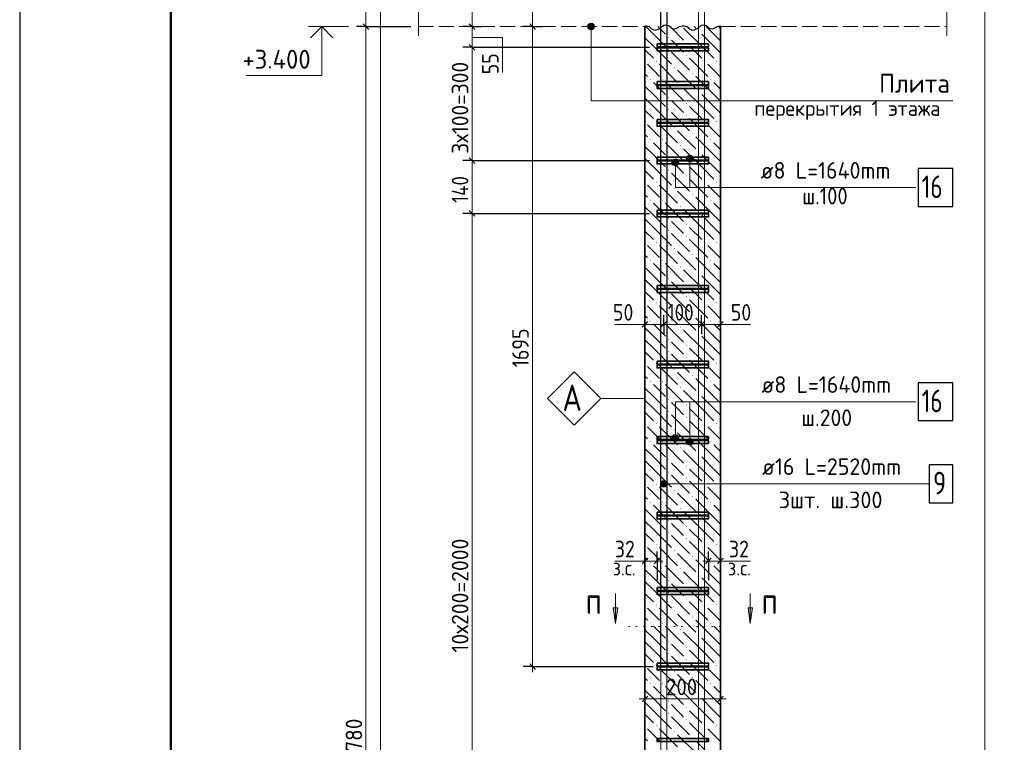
# Model space of a CAD drawing. Header units: millimetres. Extents: x 0 to 59400, y 0 to 42000.
# Tile 7 of 29: x 0 to 13039, y 26717 to 36287. Entities that reach past the tile are written whole.
import ezdxf

# ---------------------------------------------------------------- set-up
doc = ezdxf.new("R2010")
doc.units = ezdxf.units.MM
doc.linetypes.add('______2', pattern=[270, 200, -70])
doc.linetypes.add('______9', pattern=[100, 0, -100])
for name, color, linetype, lineweight in [('S1 ДОП Продольная арматура', 52, 'Continuous', 25), ('S1 Продольная арматура', 52, 'Continuous', 25), ('Standard', 7, 'Continuous', 25), ('ЖБ Перекрытие верхний уровень', 7, 'Continuous', 18), ('Позиционная метка диаметр_ шаг', 7, 'Continuous', 13), ('Позиционная метка линия выноска', 7, 'Continuous', 13), ('Примечания', 7, 'Continuous', 13), ('Размерная выноска', 7, 'Continuous', 13), ('Размерная линия_ общее', 7, 'Continuous', 13), ('Узлы символ', 7, 'Continuous', 25), ('Хомут', 52, 'Continuous', 25)]:
    doc.layers.add(name, color=color, linetype=linetype, lineweight=lineweight)
doc.layers.add('ЖБ Пилон', color=7, linetype='______2', lineweight=13, true_color=0xa0a0a0)
doc.styles.add('ISOCPEUR', font='txt')

msp = doc.modelspace()

# ---------------------------------------------------------------- hatches: boundary and pattern name
at = {"layer": 'ЖБ Пилон', "linetype": 'Continuous', "lineweight": 18, "transparency": 33554687}
for points in [[(8985, 36136), (8992, 36143), (8998, 36136), (8992, 36130)], [(8585, 36056), (8592, 36063), (8598, 36056), (8592, 36050)], [(8585, 35896), (8592, 35903), (8598, 35896), (8592, 35890)], [(8825, 35976), (8832, 35983), (8838, 35976), (8832, 35970)], [(8425, 35736), (8432, 35743), (8438, 35736), (8432, 35730)], [(8825, 35816), (8832, 35823), (8838, 35816), (8832, 35810)], [(9065, 35736), (9072, 35743), (9078, 35736), (9072, 35730)], [(9225, 35736), (9232, 35743), (9238, 35736), (9232, 35730)], [(8665, 35656), (8672, 35663), (8678, 35656), (8672, 35650)], [(8345, 35496), (8352, 35503), (8358, 35496), (8352, 35490)], [(8505, 35496), (8512, 35503), (8518, 35496), (8512, 35490)], [(8905, 35576), (8912, 35583), (8918, 35576), (8912, 35570)], [(9145, 35496), (9152, 35503), (9158, 35496), (9152, 35490)], [(8745, 35416), (8752, 35423), (8758, 35416), (8752, 35410)], [(8985, 35336), (8992, 35343), (8998, 35336), (8992, 35330)], [(8585, 35256), (8592, 35263), (8598, 35256), (8592, 35250)], [(8585, 35096), (8592, 35103), (8598, 35096), (8592, 35090)], [(8825, 35176), (8832, 35183), (8838, 35176), (8832, 35170)], [(8825, 35016), (8832, 35023), (8838, 35016), (8832, 35010)], [(8425, 34936), (8432, 34943), (8438, 34936), (8432, 34930)], [(8665, 34856), (8672, 34863), (8678, 34856), (8672, 34850)], [(9065, 34936), (9072, 34943), (9078, 34936), (9072, 34930)], [(9225, 34936), (9232, 34943), (9238, 34936), (9232, 34930)], [(8345, 34696), (8352, 34703), (8358, 34696), (8352, 34690)], [(8505, 34696), (8512, 34703), (8518, 34696), (8512, 34690)], [(8905, 34776), (8912, 34783), (8918, 34776), (8912, 34770)], [(9145, 34696), (9152, 34703), (9158, 34696), (9152, 34690)], [(8745, 34616), (8752, 34623), (8758, 34616), (8752, 34610)], [(8585, 34456), (8592, 34463), (8598, 34456), (8592, 34450)], [(8985, 34536), (8992, 34543), (8998, 34536), (8992, 34530)], [(8585, 34296), (8592, 34303), (8598, 34296), (8592, 34290)], [(8825, 34376), (8832, 34383), (8838, 34376), (8832, 34370)], [(8825, 34216), (8832, 34223), (8838, 34216), (8832, 34210)], [(8425, 34136), (8432, 34143), (8438, 34136), (8432, 34130)], [(8665, 34056), (8672, 34063), (8678, 34056), (8672, 34050)], [(9065, 34136), (9072, 34143), (9078, 34136), (9072, 34130)], [(9225, 34136), (9232, 34143), (9238, 34136), (9232, 34130)], [(8345, 33896), (8352, 33903), (8358, 33896), (8352, 33890)], [(8505, 33896), (8512, 33903), (8518, 33896), (8512, 33890)], [(8905, 33976), (8912, 33983), (8918, 33976), (8912, 33970)], [(9145, 33896), (9152, 33903), (9158, 33896), (9152, 33890)], [(8745, 33816), (8752, 33823), (8758, 33816), (8752, 33810)], [(8585, 33656), (8592, 33663), (8598, 33656), (8592, 33650)], [(8985, 33736), (8992, 33743), (8998, 33736), (8992, 33730)], [(8825, 33576), (8832, 33583), (8838, 33576), (8832, 33570)], [(8585, 33496), (8592, 33503), (8598, 33496), (8592, 33490)], [(8825, 33416), (8832, 33423), (8838, 33416), (8832, 33410)], [(8425, 33336), (8432, 33343), (8438, 33336), (8432, 33330)], [(8665, 33256), (8672, 33263), (8678, 33256), (8672, 33250)], [(9065, 33336), (9072, 33343), (9078, 33336), (9072, 33330)], [(9225, 33336), (9232, 33343), (9238, 33336), (9232, 33330)], [(8905, 33176), (8912, 33183), (8918, 33176), (8912, 33170)], [(8345, 33096), (8352, 33103), (8358, 33096), (8352, 33090)], [(8505, 33096), (8512, 33103), (8518, 33096), (8512, 33090)], [(8745, 33016), (8752, 33023), (8758, 33016), (8752, 33010)], [(9145, 33096), (9152, 33103), (9158, 33096), (9152, 33090)], [(8585, 32856), (8592, 32863), (8598, 32856), (8592, 32850)], [(8985, 32936), (8992, 32943), (8998, 32936), (8992, 32930)], [(8825, 32776), (8832, 32783), (8838, 32776), (8832, 32770)], [(8585, 32696), (8592, 32703), (8598, 32696), (8592, 32690)], [(8825, 32616), (8832, 32623), (8838, 32616), (8832, 32610)], [(8425, 32536), (8432, 32543), (8438, 32536), (8432, 32530)], [(9065, 32536), (9072, 32543), (9078, 32536), (9072, 32530)], [(9225, 32536), (9232, 32543), (9238, 32536), (9232, 32530)], [(8665, 32456), (8672, 32463), (8678, 32456), (8672, 32450)], [(8905, 32376), (8912, 32383), (8918, 32376), (8912, 32370)], [(8345, 32296), (8352, 32303), (8358, 32296), (8352, 32290)], [(8505, 32296), (8512, 32303), (8518, 32296), (8512, 32290)], [(8745, 32216), (8752, 32223), (8758, 32216), (8752, 32210)], [(9145, 32296), (9152, 32303), (9158, 32296), (9152, 32290)], [(8985, 32136), (8992, 32143), (8998, 32136), (8992, 32130)], [(8585, 32056), (8592, 32063), (8598, 32056), (8592, 32050)], [(8825, 31976), (8832, 31983), (8838, 31976), (8832, 31970)], [(8585, 31896), (8592, 31903), (8598, 31896), (8592, 31890)], [(8825, 31816), (8832, 31823), (8838, 31816), (8832, 31810)], [(8425, 31736), (8432, 31743), (8438, 31736), (8432, 31730)], [(9065, 31736), (9072, 31743), (9078, 31736), (9072, 31730)], [(9225, 31736), (9232, 31743), (9238, 31736), (9232, 31730)], [(8665, 31656), (8672, 31663), (8678, 31656), (8672, 31650)], [(8905, 31576), (8912, 31583), (8918, 31576), (8912, 31570)], [(8345, 31496), (8352, 31503), (8358, 31496), (8352, 31490)], [(8505, 31496), (8512, 31503), (8518, 31496), (8512, 31490)], [(9145, 31496), (9152, 31503), (9158, 31496), (9152, 31490)], [(8745, 31416), (8752, 31423), (8758, 31416), (8752, 31410)], [(8985, 31336), (8992, 31343), (8998, 31336), (8992, 31330)], [(8585, 31256), (8592, 31263), (8598, 31256), (8592, 31250)], [(8825, 31176), (8832, 31183), (8838, 31176), (8832, 31170)], [(8585, 31096), (8592, 31103), (8598, 31096), (8592, 31090)], [(8425, 30936), (8432, 30943), (8438, 30936), (8432, 30930)], [(8825, 31016), (8832, 31023), (8838, 31016), (8832, 31010)], [(9065, 30936), (9072, 30943), (9078, 30936), (9072, 30930)], [(9225, 30936), (9232, 30943), (9238, 30936), (9232, 30930)], [(8665, 30856), (8672, 30863), (8678, 30856), (8672, 30850)], [(8905, 30776), (8912, 30783), (8918, 30776), (8912, 30770)], [(8345, 30696), (8352, 30703), (8358, 30696), (8352, 30690)], [(8505, 30696), (8512, 30703), (8518, 30696), (8512, 30690)], [(9145, 30696), (9152, 30703), (9158, 30696), (9152, 30690)], [(8745, 30616), (8752, 30623), (8758, 30616), (8752, 30610)], [(8985, 30536), (8992, 30543), (8998, 30536), (8992, 30530)], [(8585, 30456), (8592, 30463), (8598, 30456), (8592, 30450)], [(8825, 30376), (8832, 30383), (8838, 30376), (8832, 30370)], [(8585, 30296), (8592, 30303), (8598, 30296), (8592, 30290)], [(8425, 30136), (8432, 30143), (8438, 30136), (8432, 30130)], [(8825, 30216), (8832, 30223), (8838, 30216), (8832, 30210)], [(9065, 30136), (9072, 30143), (9078, 30136), (9072, 30130)], [(9225, 30136), (9232, 30143), (9238, 30136), (9232, 30130)], [(8665, 30056), (8672, 30063), (8678, 30056), (8672, 30050)], [(8345, 29896), (8352, 29903), (8358, 29896), (8352, 29890)], [(8505, 29896), (8512, 29903), (8518, 29896), (8512, 29890)], [(8905, 29976), (8912, 29983), (8918, 29976), (8912, 29970)], [(9145, 29896), (9152, 29903), (9158, 29896), (9152, 29890)], [(8745, 29816), (8752, 29823), (8758, 29816), (8752, 29810)], [(8985, 29736), (8992, 29743), (8998, 29736), (8992, 29730)], [(8585, 29656), (8592, 29663), (8598, 29656), (8592, 29650)], [(8585, 29496), (8592, 29503), (8598, 29496), (8592, 29490)], [(8825, 29576), (8832, 29583), (8838, 29576), (8832, 29570)], [(8425, 29336), (8432, 29343), (8438, 29336), (8432, 29330)], [(8825, 29416), (8832, 29423), (8838, 29416), (8832, 29410)], [(9065, 29336), (9072, 29343), (9078, 29336), (9072, 29330)], [(9225, 29336), (9232, 29343), (9238, 29336), (9232, 29330)], [(8665, 29256), (8672, 29263), (8678, 29256), (8672, 29250)], [(8345, 29096), (8352, 29103), (8358, 29096), (8352, 29090)], [(8505, 29096), (8512, 29103), (8518, 29096), (8512, 29090)], [(8905, 29176), (8912, 29183), (8918, 29176), (8912, 29170)], [(9145, 29096), (9152, 29103), (9158, 29096), (9152, 29090)], [(8745, 29016), (8752, 29023), (8758, 29016), (8752, 29010)], [(8585, 28856), (8592, 28863), (8598, 28856), (8592, 28850)], [(8985, 28936), (8992, 28943), (8998, 28936), (8992, 28930)], [(8585, 28696), (8592, 28703), (8598, 28696), (8592, 28690)], [(8825, 28776), (8832, 28783), (8838, 28776), (8832, 28770)], [(8825, 28616), (8832, 28623), (8838, 28616), (8832, 28610)], [(8425, 28536), (8432, 28543), (8438, 28536), (8432, 28530)], [(8665, 28456), (8672, 28463), (8678, 28456), (8672, 28450)], [(9065, 28536), (9072, 28543), (9078, 28536), (9072, 28530)], [(9225, 28536), (9232, 28543), (9238, 28536), (9232, 28530)], [(8345, 28296), (8352, 28303), (8358, 28296), (8352, 28290)], [(8505, 28296), (8512, 28303), (8518, 28296), (8512, 28290)], [(8905, 28376), (8912, 28383), (8918, 28376), (8912, 28370)], [(9145, 28296), (9152, 28303), (9158, 28296), (9152, 28290)], [(8745, 28216), (8752, 28223), (8758, 28216), (8752, 28210)], [(8585, 28056), (8592, 28063), (8598, 28056), (8592, 28050)], [(8985, 28136), (8992, 28143), (8998, 28136), (8992, 28130)], [(8825, 27976), (8832, 27983), (8838, 27976), (8832, 27970)], [(8585, 27896), (8592, 27903), (8598, 27896), (8592, 27890)], [(8825, 27816), (8832, 27823), (8838, 27816), (8832, 27810)], [(8425, 27736), (8432, 27743), (8438, 27736), (8432, 27730)], [(8665, 27656), (8672, 27663), (8678, 27656), (8672, 27650)], [(9065, 27736), (9072, 27743), (9078, 27736), (9072, 27730)], [(9225, 27736), (9232, 27743), (9238, 27736), (9232, 27730)], [(8905, 27576), (8912, 27583), (8918, 27576), (8912, 27570)], [(8345, 27496), (8352, 27503), (8358, 27496), (8352, 27490)], [(8505, 27496), (8512, 27503), (8518, 27496), (8512, 27490)], [(8745, 27416), (8752, 27423), (8758, 27416), (8752, 27410)], [(9145, 27496), (9152, 27503), (9158, 27496), (9152, 27490)], [(8585, 27256), (8592, 27263), (8598, 27256), (8592, 27250)], [(8985, 27336), (8992, 27343), (8998, 27336), (8992, 27330)], [(8825, 27176), (8832, 27183), (8838, 27176), (8832, 27170)], [(8585, 27096), (8592, 27103), (8598, 27096), (8592, 27090)], [(8825, 27016), (8832, 27023), (8838, 27016), (8832, 27010)], [(8425, 26936), (8432, 26943), (8438, 26936), (8432, 26930)], [(8665, 26856), (8672, 26863), (8678, 26856), (8672, 26850)], [(9065, 26936), (9072, 26943), (9078, 26936), (9072, 26930)], [(9225, 26936), (9232, 26943), (9238, 26936), (9232, 26930)], [(8905, 26776), (8912, 26783), (8918, 26776), (8912, 26770)]]:
    msp.add_hatch(color=7, dxfattribs=at).paths.add_polyline_path(points, flags=16)
at = {"layer": 'Позиционная метка линия выноска', "linetype": 'Continuous', "lineweight": 13, "transparency": 33554687}
for points in [[(7605, 36218), (7528, 36218), (7521, 36196)], [(7605, 36218), (7521, 36196), (7611, 36196)], [(7611, 36196), (7521, 36196), (7528, 36173)], [(7589, 36235), (7544, 36235), (7528, 36218)], [(7589, 36235), (7528, 36218), (7605, 36218)], [(7611, 36196), (7528, 36173), (7605, 36173)], [(7605, 36173), (7528, 36173), (7544, 36157)], [(7544, 36235), (7589, 36235), (7566, 36241)], [(7605, 36173), (7544, 36157), (7589, 36157)], [(7589, 36157), (7544, 36157), (7566, 36151)], [(8644, 34418), (8722, 34418), (8705, 34435)], [(8644, 34418), (8705, 34435), (8660, 34435)], [(8660, 34435), (8705, 34435), (8683, 34441)], [(8828, 34446), (8918, 34446), (8912, 34468)], [(8828, 34446), (8912, 34468), (8834, 34468)], [(8834, 34423), (8918, 34446), (8828, 34446)], [(8834, 34468), (8912, 34468), (8895, 34485)], [(8834, 34468), (8895, 34485), (8850, 34485)], [(8834, 34423), (8912, 34423), (8918, 34446)], [(8850, 34407), (8912, 34423), (8834, 34423)], [(8850, 34485), (8895, 34485), (8873, 34491)], [(8850, 34407), (8895, 34407), (8912, 34423)], [(8638, 34396), (8728, 34396), (8722, 34418)], [(8638, 34396), (8722, 34418), (8644, 34418)], [(8644, 34373), (8728, 34396), (8638, 34396)], [(8644, 34373), (8722, 34373), (8728, 34396)], [(8660, 34357), (8722, 34373), (8644, 34373)], [(8660, 34357), (8705, 34357), (8722, 34373)], [(8705, 34357), (8660, 34357), (8683, 34351)], [(8895, 34407), (8850, 34407), (8873, 34401)], [(8705, 30785), (8660, 30785), (8644, 30768)], [(8705, 30785), (8644, 30768), (8722, 30768)], [(8660, 30785), (8705, 30785), (8683, 30791)], [(8722, 30768), (8644, 30768), (8638, 30746)], [(8722, 30768), (8638, 30746), (8728, 30746)], [(8728, 30746), (8638, 30746), (8644, 30723)], [(8728, 30746), (8644, 30723), (8722, 30723)], [(8722, 30723), (8644, 30723), (8660, 30707)], [(8722, 30723), (8660, 30707), (8705, 30707)], [(8705, 30707), (8660, 30707), (8683, 30701)], [(8912, 30718), (8834, 30718), (8828, 30696)], [(8912, 30718), (8828, 30696), (8918, 30696)], [(8918, 30696), (8828, 30696), (8834, 30673)], [(8895, 30735), (8850, 30735), (8834, 30718)], [(8895, 30735), (8834, 30718), (8912, 30718)], [(8918, 30696), (8834, 30673), (8912, 30673)], [(8912, 30673), (8834, 30673), (8850, 30657)], [(8850, 30735), (8895, 30735), (8873, 30741)], [(8912, 30673), (8850, 30657), (8895, 30657)], [(8895, 30657), (8850, 30657), (8873, 30651)], [(8491, 30118), (8491, 30163), (8485, 30140)], [(8507, 30102), (8507, 30179), (8491, 30163)], [(8507, 30102), (8491, 30163), (8491, 30118)], [(8530, 30095), (8530, 30185), (8507, 30179)], [(8530, 30095), (8507, 30179), (8507, 30102)], [(8552, 30102), (8552, 30179), (8530, 30185)], [(8552, 30102), (8530, 30185), (8530, 30095)], [(8569, 30118), (8569, 30163), (8552, 30179)], [(8569, 30118), (8552, 30179), (8552, 30102)], [(8569, 30163), (8569, 30118), (8575, 30140)]]:
    msp.add_hatch(color=7, dxfattribs=at).paths.add_polyline_path(points)
at = {"layer": 'Узлы символ', "linetype": 'Continuous', "lineweight": 13, "transparency": 33554687}
for points in [[(7921, 28499), (7891, 28289), (7861, 28499)], [(9705, 28499), (9675, 28289), (9645, 28499)]]:
    msp.add_hatch(color=7, dxfattribs=at).paths.add_polyline_path(points, flags=16)

# ---------------------------------------------------------------- linework, layer by layer
at = {"layer": 'S1 ДОП Продольная арматура', "color": 28, "linetype": 'Continuous', "lineweight": 25, "true_color": 0x50140a, "transparency": 33554687}
msp.add_lwpolyline([(12070, 36821), (8570, 36821), (8570, 27721), (8490, 27721), (8490, 36901), (12070, 36901), (12070, 36821)], dxfattribs=at)
msp.add_lwpolyline([(12070, 36821), (8570, 36821), (8570, 27721), (8490, 27721), (8490, 36901), (12070, 36901), (12070, 36821)], dxfattribs=at)
at = {"layer": 'S1 ДОП Продольная арматура', "color": 7, "linetype": 'Continuous', "lineweight": 25, "transparency": 33554687}
msp.add_lwpolyline([(12046, 29890), (12356, 29890), (12356, 30390), (12046, 30390), (12046, 29890)], dxfattribs=at)
at = {"layer": 'S1 Продольная арматура', "color": 7, "linetype": 'Continuous', "lineweight": 18, "transparency": 33554687}
for points in [[(8990, 17296), (8990, 36921), (5490, 36921), (5490, 37001), (9070, 37001), (9070, 17296), (8990, 17296)], [(8990, 17296), (8990, 36921), (5490, 36921), (5490, 37001), (9070, 37001), (9070, 17296), (8990, 17296)], [(8990, 17296), (8990, 36921), (5490, 36921), (5490, 37001), (9070, 37001), (9070, 17296), (8990, 17296)], [(8490, 17296), (8490, 37001), (12070, 37001), (12070, 36921), (8570, 36921), (8570, 17296), (8490, 17296)], [(8490, 17296), (8490, 37001), (12070, 37001), (12070, 36921), (8570, 36921), (8570, 17296), (8490, 17296)], [(8490, 17296), (8490, 37001), (12070, 37001), (12070, 36921), (8570, 36921), (8570, 17296), (8490, 17296)]]:
    msp.add_lwpolyline(points, dxfattribs=at)
at = {"layer": 'Standard', "color": 7, "linetype": 'Continuous', "lineweight": 25, "transparency": 33554687}
for p, q in [((2000, 41500), (2000, 1058)), ((8242, 32213), (8317, 32288)), ((8492, 32213), (8567, 32288)), ((8992, 32213), (9067, 32288)), ((9242, 32213), (9317, 32288)), ((8317, 29155), (8242, 29080)), ((8477, 29155), (8402, 29080)), ((9082, 29080), (9157, 29155)), ((9242, 29080), (9317, 29155)), ((8242, 27253), (8317, 27328)), ((9242, 27253), (9317, 27328))]:
    msp.add_line(p, q, dxfattribs=at)
at = {"layer": 'Standard', "color": 251, "linetype": 'Continuous', "lineweight": 13, "true_color": 0x656565, "transparency": 33554687}
for p, q in [((6792, 36196), (6792, 36821)), ((6792, 27721), (6792, 27646))]:
    msp.add_line(p, q, dxfattribs=at)
at = {"layer": 'Standard', "color": 7, "linetype": 'Continuous', "lineweight": 13, "transparency": 33554687}
for p, q in [((4356, 36196), (3826, 36196)), ((8280, 32251), (8205, 32251)), ((8280, 32251), (8530, 32251)), ((8530, 32251), (9030, 32251)), ((9030, 32251), (9280, 32251)), ((9280, 32251), (9355, 32251)), ((8280, 29117), (8205, 29117)), ((8440, 29117), (8280, 29117)), ((8440, 29117), (8515, 29117)), ((9120, 29117), (9045, 29117)), ((9120, 29117), (9280, 29117)), ((9280, 29117), (9355, 29117)), ((8280, 27291), (8205, 27291)), ((8280, 27291), (9280, 27291)), ((9280, 27291), (9355, 27291))]:
    msp.add_line(p, q, dxfattribs=at)
at = {"layer": 'Standard', "color": 251, "linetype": 'Continuous', "lineweight": -3, "true_color": 0x656565, "transparency": 33554687}
for p, q in [((6792, 36196), (6667, 36196)), ((6792, 36196), (6917, 36196)), ((6792, 36196), (6852, 36196)), ((8280, 32251), (8280, 32376)), ((8530, 32251), (8530, 32376)), ((9030, 32251), (9030, 32376)), ((9280, 32251), (9280, 32376)), ((8280, 32251), (8280, 32126)), ((8280, 32251), (8280, 32251)), ((8530, 32251), (8530, 32126)), ((8530, 32251), (8530, 32251)), ((9030, 32251), (9030, 32126)), ((9030, 32251), (9030, 32250)), ((9280, 32251), (9280, 32126)), ((9280, 32251), (9280, 32251)), ((8280, 29117), (8280, 29242)), ((8440, 29117), (8440, 29242)), ((9120, 29117), (9120, 29242)), ((9280, 29117), (9280, 29242)), ((8280, 29117), (8280, 28992)), ((8280, 29117), (8280, 29117)), ((8440, 29117), (8440, 28992)), ((8440, 29117), (8440, 28866)), ((9120, 29117), (9120, 28992)), ((9120, 29117), (9120, 28866)), ((9280, 29117), (9280, 28992)), ((9280, 29117), (9280, 29117)), ((6792, 27721), (6667, 27721)), ((6792, 27721), (6917, 27721)), ((6792, 27721), (8390, 27721)), ((8280, 27291), (8280, 27416)), ((9280, 27291), (9280, 27416)), ((8280, 27291), (8280, 27166)), ((8280, 27291), (8280, 27291)), ((9280, 27291), (9280, 27166)), ((9280, 27291), (9280, 27291))]:
    msp.add_line(p, q, dxfattribs=at)
at = {"layer": 'Standard', "color": 251, "linetype": 'Continuous', "lineweight": 25, "true_color": 0x656565, "transparency": 33554687}
for p, q in [((6829, 36158), (6754, 36233)), ((6829, 27683), (6754, 27758))]:
    msp.add_line(p, q, dxfattribs=at)
at = {"layer": 'Standard', "color": 7, "linetype": 'Continuous', "lineweight": 25, "transparency": 33554687}
msp.add_lwpolyline([(0, 0), (59400, 0), (59400, 42000), (0, 42000), (0, 0)], close=True, dxfattribs=at)
at = {"layer": 'Standard', "color": 7, "linetype": 'Continuous', "lineweight": 50, "transparency": 33554687}
msp.add_lwpolyline([(2000, 41500), (58900, 41500), (58900, 500), (2000, 500), (2000, 41500)], close=True, dxfattribs=at)
at = {"layer": 'Standard', "color": 7, "linetype": 'Continuous', "lineweight": 13, "transparency": 33554687}
for points in [[(58900, 41500), (2000, 41500), (2000, 13416), (58900, 13416), (58900, 41500)], [(2000, 41500), (2000, 500), (58900, 500), (58900, 41500), (2000, 41500)], [(4000, 36196), (4000, 35546), (3000, 35546)]]:
    msp.add_lwpolyline(points, dxfattribs=at)
at = {"layer": 'Standard', "color": 254, "linetype": 'Continuous', "lineweight": 13, "true_color": 0xc4c4ff, "transparency": 33554687}
msp.add_lwpolyline([(4780, 14896), (12780, 14896), (12780, 39832), (4780, 39832), (4780, 14896)], dxfattribs=at)
at = {"layer": 'Standard', "color": 7, "linetype": 'Continuous', "lineweight": 35, "transparency": 33554687}
msp.add_lwpolyline([(4148, 36047), (4000, 36196), (3852, 36047)], dxfattribs=at)
at = {"layer": 'Standard', "color": 251, "linetype": 'Continuous', "lineweight": 13, "true_color": 0x656565, "transparency": 33554687}
msp.add_lwpolyline([(6792, 27721), (6792, 31581), (6792, 31581), (6792, 36196)], dxfattribs=at)
at = {"layer": 'ЖБ Перекрытие верхний уровень', "color": 7, "linetype": '______2', "lineweight": 18, "transparency": 33554687}
for p, q in [((5280, 36196), (8280, 36196)), ((9280, 36196), (12280, 36196))]:
    msp.add_line(p, q, dxfattribs=at)
at = {"layer": 'ЖБ Пилон', "color": 7, "linetype": 'Continuous', "lineweight": 35, "transparency": 33554687}
for p, q in [((8280, 36196), (8280, 17296)), ((9280, 17296), (9280, 36196))]:
    msp.add_line(p, q, dxfattribs=at)
at = {"layer": 'ЖБ Пилон', "color": 9, "linetype": 'Continuous', "lineweight": 18, "true_color": 0xc7c7c7, "transparency": 33554687}
for p, q in [((8392, 36096), (8292, 36196)), ((8452, 36196), (8552, 36096)), ((8612, 36196), (8792, 36016)), ((9032, 35936), (8792, 36176)), ((8932, 36196), (8952, 36176)), ((9192, 36096), (9092, 36196)), ((9252, 36196), (9280, 36168)), ((8280, 36048), (8392, 35936)), ((8392, 36096), (8552, 35936)), ((8712, 35936), (8632, 36016)), ((9032, 36096), (9192, 35936)), ((9192, 36096), (9280, 36008)), ((8280, 35888), (8392, 35776)), ((8392, 35936), (8632, 35696)), ((8792, 35856), (8712, 35936)), ((8872, 35936), (9032, 35776)), ((9032, 35936), (9192, 35776)), ((9192, 35936), (9280, 35848)), ((8632, 35856), (8872, 35616)), ((8872, 35776), (9112, 35536)), ((8392, 35616), (8312, 35696)), ((8472, 35536), (8392, 35616)), ((8472, 35696), (8712, 35456)), ((8712, 35616), (8952, 35376)), ((9192, 35616), (9112, 35696)), ((9272, 35536), (9192, 35616)), ((9272, 35696), (9280, 35688)), ((8280, 35568), (8312, 35536)), ((9192, 35296), (8952, 35536)), ((8392, 35296), (8280, 35408)), ((8392, 35456), (8552, 35296)), ((8552, 35456), (8792, 35216)), ((9032, 35136), (8792, 35376)), ((9192, 35456), (9280, 35368)), ((8280, 35248), (8392, 35136)), ((8392, 35296), (8552, 35136)), ((8712, 35136), (8632, 35216)), ((9032, 35296), (9192, 35136)), ((9192, 35296), (9280, 35208)), ((8280, 35088), (8392, 34976)), ((8392, 35136), (8632, 34896)), ((8792, 35056), (8712, 35136)), ((8872, 35136), (9032, 34976)), ((9032, 35136), (9192, 34976)), ((9192, 35136), (9280, 35048)), ((8632, 35056), (8872, 34816)), ((8872, 34976), (9112, 34736)), ((8392, 34816), (8312, 34896)), ((8472, 34736), (8392, 34816)), ((8472, 34896), (8712, 34656)), ((8712, 34816), (8952, 34576)), ((9192, 34816), (9112, 34896)), ((9272, 34736), (9192, 34816)), ((9272, 34896), (9280, 34888)), ((8280, 34768), (8312, 34736)), ((9192, 34496), (8952, 34736)), ((8392, 34496), (8280, 34608)), ((8392, 34656), (8552, 34496)), ((8552, 34656), (8792, 34416)), ((9032, 34336), (8792, 34576)), ((9192, 34656), (9280, 34568)), ((8280, 34448), (8392, 34336)), ((8392, 34496), (8552, 34336)), ((9032, 34496), (9192, 34336)), ((9192, 34496), (9280, 34408)), ((8392, 34336), (8632, 34096)), ((8712, 34336), (8632, 34416)), ((8792, 34256), (8712, 34336)), ((8872, 34336), (9032, 34176)), ((9032, 34336), (9192, 34176)), ((9192, 34336), (9280, 34248)), ((8280, 34288), (8392, 34176)), ((8632, 34256), (8872, 34016)), ((8872, 34176), (9112, 33936)), ((8392, 34016), (8312, 34096)), ((8472, 34096), (8712, 33856)), ((9192, 34016), (9112, 34096)), ((9272, 34096), (9280, 34088)), ((8280, 33968), (8312, 33936)), ((8472, 33936), (8392, 34016)), ((8712, 34016), (8952, 33776)), ((9192, 33696), (8952, 33936)), ((9272, 33936), (9192, 34016)), ((8392, 33696), (8280, 33808)), ((8392, 33856), (8552, 33696)), ((8552, 33856), (8792, 33616)), ((9032, 33536), (8792, 33776)), ((9192, 33856), (9280, 33768)), ((8280, 33648), (8392, 33536)), ((8392, 33696), (8552, 33536)), ((9032, 33696), (9192, 33536)), ((9192, 33696), (9280, 33608)), ((8392, 33536), (8632, 33296)), ((8712, 33536), (8632, 33616)), ((8792, 33456), (8712, 33536)), ((8872, 33536), (9032, 33376)), ((9032, 33536), (9192, 33376)), ((9192, 33536), (9280, 33448)), ((8280, 33488), (8392, 33376)), ((8632, 33456), (8872, 33216)), ((8392, 33216), (8312, 33296)), ((8472, 33296), (8712, 33056)), ((8872, 33376), (9112, 33136)), ((9192, 33216), (9112, 33296)), ((9272, 33296), (9280, 33288)), ((8280, 33168), (8312, 33136)), ((8472, 33136), (8392, 33216)), ((8712, 33216), (8952, 32976)), ((9192, 32896), (8952, 33136)), ((9272, 33136), (9192, 33216)), ((8392, 32896), (8280, 33008)), ((8392, 33056), (8552, 32896)), ((8552, 33056), (8792, 32816)), ((9192, 33056), (9280, 32968)), ((8392, 32896), (8552, 32736)), ((9032, 32736), (8792, 32976)), ((9032, 32896), (9192, 32736)), ((9192, 32896), (9280, 32808)), ((8280, 32848), (8392, 32736)), ((8392, 32736), (8632, 32496)), ((8712, 32736), (8632, 32816)), ((8792, 32656), (8712, 32736)), ((8872, 32736), (9032, 32576)), ((9032, 32736), (9192, 32576)), ((9192, 32736), (9280, 32648)), ((8280, 32688), (8392, 32576)), ((8632, 32656), (8872, 32416)), ((8392, 32416), (8312, 32496)), ((8472, 32496), (8712, 32256)), ((8872, 32576), (9112, 32336)), ((9192, 32416), (9112, 32496)), ((9272, 32496), (9280, 32488)), ((8280, 32368), (8312, 32336)), ((8472, 32336), (8392, 32416)), ((8712, 32416), (8952, 32176)), ((9272, 32336), (9192, 32416)), ((8392, 32096), (8280, 32208)), ((8392, 32256), (8552, 32096)), ((8552, 32256), (8792, 32016)), ((9192, 32096), (8952, 32336)), ((9192, 32256), (9280, 32168)), ((8392, 32096), (8552, 31936)), ((9032, 31936), (8792, 32176)), ((9032, 32096), (9192, 31936)), ((9192, 32096), (9280, 32008)), ((8280, 32048), (8392, 31936)), ((8712, 31936), (8632, 32016)), ((8280, 31888), (8392, 31776)), ((8392, 31936), (8632, 31696)), ((8632, 31856), (8872, 31616)), ((8792, 31856), (8712, 31936)), ((8872, 31936), (9032, 31776)), ((9032, 31936), (9192, 31776)), ((9192, 31936), (9280, 31848)), ((8392, 31616), (8312, 31696)), ((8472, 31696), (8712, 31456)), ((8872, 31776), (9112, 31536)), ((9192, 31616), (9112, 31696)), ((9272, 31696), (9280, 31688)), ((8280, 31568), (8312, 31536)), ((8472, 31536), (8392, 31616)), ((8712, 31616), (8952, 31376)), ((9272, 31536), (9192, 31616)), ((8392, 31456), (8552, 31296)), ((8552, 31456), (8792, 31216)), ((9192, 31296), (8952, 31536)), ((9192, 31456), (9280, 31368)), ((8392, 31296), (8280, 31408)), ((8392, 31296), (8552, 31136)), ((9032, 31136), (8792, 31376)), ((9032, 31296), (9192, 31136)), ((9192, 31296), (9280, 31208)), ((8280, 31248), (8392, 31136)), ((8712, 31136), (8632, 31216)), ((8280, 31088), (8392, 30976)), ((8392, 31136), (8632, 30896)), ((8632, 31056), (8872, 30816)), ((8792, 31056), (8712, 31136)), ((8872, 31136), (9032, 30976)), ((9032, 31136), (9192, 30976)), ((9192, 31136), (9280, 31048)), ((8872, 30976), (9112, 30736)), ((8392, 30816), (8312, 30896)), ((8472, 30736), (8392, 30816)), ((8472, 30896), (8712, 30656)), ((8712, 30816), (8952, 30576)), ((9192, 30816), (9112, 30896)), ((9272, 30736), (9192, 30816)), ((9272, 30896), (9280, 30888)), ((8280, 30768), (8312, 30736)), ((8392, 30656), (8552, 30496)), ((8552, 30656), (8792, 30416)), ((9192, 30496), (8952, 30736)), ((9192, 30656), (9280, 30568)), ((8392, 30496), (8280, 30608)), ((9032, 30336), (8792, 30576)), ((8280, 30448), (8392, 30336)), ((8392, 30496), (8552, 30336)), ((8712, 30336), (8632, 30416)), ((9032, 30496), (9192, 30336)), ((9192, 30496), (9280, 30408)), ((8280, 30288), (8392, 30176)), ((8392, 30336), (8632, 30096)), ((8632, 30256), (8872, 30016)), ((8792, 30256), (8712, 30336)), ((8872, 30336), (9032, 30176)), ((9032, 30336), (9192, 30176)), ((9192, 30336), (9280, 30248)), ((8872, 30176), (9112, 29936)), ((8392, 30016), (8312, 30096)), ((8472, 29936), (8392, 30016)), ((8472, 30096), (8712, 29856)), ((8712, 30016), (8952, 29776)), ((9192, 30016), (9112, 30096)), ((9272, 29936), (9192, 30016)), ((9272, 30096), (9280, 30088)), ((8280, 29968), (8312, 29936)), ((9192, 29696), (8952, 29936)), ((8392, 29696), (8280, 29808)), ((8392, 29856), (8552, 29696)), ((8552, 29856), (8792, 29616)), ((9032, 29536), (8792, 29776)), ((9192, 29856), (9280, 29768)), ((8280, 29648), (8392, 29536)), ((8392, 29696), (8552, 29536)), ((8712, 29536), (8632, 29616)), ((9032, 29696), (9192, 29536)), ((9192, 29696), (9280, 29608)), ((8280, 29488), (8392, 29376)), ((8392, 29536), (8632, 29296)), ((8792, 29456), (8712, 29536)), ((8872, 29536), (9032, 29376)), ((9032, 29536), (9192, 29376)), ((9192, 29536), (9280, 29448)), ((8632, 29456), (8872, 29216)), ((8872, 29376), (9112, 29136)), ((8392, 29216), (8312, 29296)), ((8472, 29136), (8392, 29216)), ((8472, 29296), (8712, 29056)), ((8712, 29216), (8952, 28976)), ((9192, 29216), (9112, 29296)), ((9272, 29136), (9192, 29216)), ((9272, 29296), (9280, 29288)), ((8280, 29168), (8312, 29136)), ((9192, 28896), (8952, 29136)), ((8392, 28896), (8280, 29008)), ((8392, 29056), (8552, 28896)), ((8552, 29056), (8792, 28816)), ((9032, 28736), (8792, 28976)), ((9192, 29056), (9280, 28968)), ((8280, 28848), (8392, 28736)), ((8392, 28896), (8552, 28736)), ((8712, 28736), (8632, 28816)), ((9032, 28896), (9192, 28736)), ((9192, 28896), (9280, 28808)), ((8280, 28688), (8392, 28576)), ((8392, 28736), (8632, 28496)), ((8792, 28656), (8712, 28736)), ((8872, 28736), (9032, 28576)), ((9032, 28736), (9192, 28576)), ((9192, 28736), (9280, 28648)), ((8632, 28656), (8872, 28416)), ((8872, 28576), (9112, 28336)), ((8392, 28416), (8312, 28496)), ((8472, 28496), (8712, 28256)), ((9192, 28416), (9112, 28496)), ((9272, 28496), (9280, 28488)), ((8280, 28368), (8312, 28336)), ((8472, 28336), (8392, 28416)), ((8712, 28416), (8952, 28176)), ((9192, 28096), (8952, 28336)), ((9272, 28336), (9192, 28416)), ((8392, 28096), (8280, 28208)), ((8392, 28256), (8552, 28096)), ((8552, 28256), (8792, 28016)), ((9032, 27936), (8792, 28176)), ((9192, 28256), (9280, 28168)), ((8280, 28048), (8392, 27936)), ((8392, 28096), (8552, 27936)), ((9032, 28096), (9192, 27936)), ((9192, 28096), (9280, 28008)), ((8392, 27936), (8632, 27696)), ((8712, 27936), (8632, 28016)), ((8792, 27856), (8712, 27936)), ((8872, 27936), (9032, 27776)), ((9032, 27936), (9192, 27776)), ((9192, 27936), (9280, 27848)), ((8280, 27888), (8392, 27776)), ((8632, 27856), (8872, 27616)), ((8872, 27776), (9112, 27536)), ((8392, 27616), (8312, 27696)), ((8472, 27696), (8712, 27456)), ((9192, 27616), (9112, 27696)), ((9272, 27696), (9280, 27688)), ((8280, 27568), (8312, 27536)), ((8472, 27536), (8392, 27616)), ((8712, 27616), (8952, 27376)), ((9192, 27296), (8952, 27536)), ((9272, 27536), (9192, 27616)), ((8392, 27296), (8280, 27408)), ((8392, 27456), (8552, 27296)), ((8552, 27456), (8792, 27216)), ((9192, 27456), (9280, 27368)), ((8392, 27296), (8552, 27136)), ((9032, 27136), (8792, 27376)), ((9032, 27296), (9192, 27136)), ((9192, 27296), (9280, 27208)), ((8280, 27248), (8392, 27136)), ((8392, 27136), (8632, 26896)), ((8712, 27136), (8632, 27216)), ((8792, 27056), (8712, 27136)), ((8872, 27136), (9032, 26976)), ((9032, 27136), (9192, 26976)), ((9192, 27136), (9280, 27048)), ((8280, 27088), (8392, 26976)), ((8632, 27056), (8872, 26816)), ((8392, 26816), (8312, 26896)), ((8472, 26896), (8712, 26656)), ((8872, 26976), (9112, 26736)), ((9192, 26816), (9112, 26896)), ((9272, 26896), (9280, 26888)), ((8280, 26768), (8312, 26736)), ((8472, 26736), (8392, 26816)), ((8712, 26816), (8952, 26576)), ((9192, 26496), (8952, 26736)), ((9272, 26736), (9192, 26816))]:
    msp.add_line(p, q, dxfattribs=at)
at = {"layer": 'Позиционная метка линия выноска', "color": 7, "linetype": 'Continuous', "lineweight": 13, "transparency": 33554687}
for p, q in [((7521, 36196), (7521, 36196)), ((7566, 36241), (7566, 36241)), ((7566, 36151), (7566, 36151)), ((7611, 36196), (7611, 36196)), ((8683, 34441), (8683, 34441)), ((8828, 34446), (8828, 34446)), ((8873, 34491), (8873, 34491)), ((8918, 34446), (8918, 34446)), ((8638, 34396), (8638, 34396)), ((8683, 34351), (8683, 34351)), ((8728, 34396), (8728, 34396)), ((8873, 34401), (8873, 34401)), ((7698, 31269), (8280, 31269)), ((8683, 30791), (8683, 30791)), ((8638, 30746), (8638, 30746)), ((8683, 30701), (8683, 30701)), ((8728, 30746), (8728, 30746)), ((8828, 30696), (8828, 30696)), ((8873, 30741), (8873, 30741)), ((8873, 30651), (8873, 30651)), ((8918, 30696), (8918, 30696)), ((8485, 30140), (8485, 30140)), ((8530, 30185), (8530, 30185)), ((12046, 30140), (8530, 30140)), ((8575, 30140), (8575, 30140)), ((8530, 30095), (8530, 30095))]:
    msp.add_line(p, q, dxfattribs=at)
for points in [[(7566, 36196), (7566, 35214), (12356, 35214)], [(11866, 34064), (8873, 34064), (8873, 34446)], [(11701, 34064), (8683, 34064), (8683, 34396)], [(7698, 31269), (7344, 31622), (6991, 31269), (7344, 30915), (7698, 31269)], [(11701, 31228), (8683, 31228), (8683, 30746)], [(11866, 31228), (8873, 31228), (8873, 30696)]]:
    msp.add_lwpolyline(points, dxfattribs=at)
for centre in [(7566, 36196), (8683, 34396), (8873, 34446), (8683, 30746), (8873, 30696), (8530, 30140)]:
    msp.add_circle(centre, 45, dxfattribs=at)
at = {"layer": 'Примечания', "color": 7, "linetype": 'Continuous', "lineweight": 13, "transparency": 33554687}
for p, q in [((5280, 36705), (5280, 36071)), ((12280, 36705), (12280, 36071)), ((5280, 36071), (5280, 36071)), ((12280, 36071), (12280, 36071))]:
    msp.add_line(p, q, dxfattribs=at)
at = {"layer": 'Примечания', "color": 7, "linetype": 'Continuous', "lineweight": 25, "transparency": 33554687}
msp.add_line((9280, 36205), (9280, 36205), dxfattribs=at)
for points in [[(8280, 36205), (8298, 36205), (8318, 36202), (8336, 36195), (8351, 36184), (8363, 36171), (8378, 36161), (8396, 36154), (8416, 36150), (8435, 36154), (8453, 36162), (8471, 36170), (8486, 36180), (8500, 36192), (8514, 36203), (8531, 36212), (8550, 36217), (8570, 36216), (8589, 36211), (8604, 36200), (8617, 36188), (8631, 36176), (8648, 36168), (8668, 36166), (8687, 36171), (8705, 36178), (8722, 36187), (8739, 36195), (8756, 36203), (8776, 36207), (8780, 36207)], [(8780, 36205), (8798, 36205), (8818, 36202), (8836, 36195), (8851, 36184), (8863, 36171), (8878, 36161), (8896, 36154), (8916, 36150), (8935, 36154), (8953, 36162), (8971, 36170), (8986, 36180), (9000, 36192), (9014, 36203), (9031, 36212), (9050, 36217), (9070, 36216), (9089, 36211), (9104, 36200), (9117, 36188), (9131, 36176), (9148, 36168), (9168, 36166), (9187, 36171), (9205, 36178), (9222, 36187), (9239, 36195), (9256, 36203), (9276, 36207), (9280, 36207)]]:
    msp.add_lwpolyline(points, dxfattribs=at)
at = {"layer": 'Примечания', "color": 7, "linetype": 'Continuous', "lineweight": 13, "transparency": 33554687}
msp.add_lwpolyline([(5992, 36052), (6392, 36052), (6392, 35586)], dxfattribs=at)
at = {"layer": 'Размерная выноска', "color": 7, "linetype": 'Continuous', "lineweight": 13, "transparency": 33554687}
for p, q in [((8280, 32251), (7880, 32251)), ((9680, 32251), (9280, 32251)), ((8280, 29117), (7880, 29117)), ((9280, 29117), (9680, 29117))]:
    msp.add_line(p, q, dxfattribs=at)
at = {"layer": 'Размерная линия_ общее', "color": 7, "linetype": 'Continuous', "lineweight": 13, "transparency": 33554687}
for p, q in [((4586, 37296), (4586, 36196)), ((5992, 36196), (5992, 36921)), ((4586, 36196), (4586, 17296)), ((5992, 35921), (5992, 36196)), ((5992, 34421), (5992, 35921)), ((5992, 33721), (5992, 34421)), ((5992, 23721), (5992, 33721))]:
    msp.add_line(p, q, dxfattribs=at)
at = {"layer": 'Размерная линия_ общее', "color": 253, "linetype": 'Continuous', "lineweight": -3, "true_color": 0xa0a0a0, "transparency": 33554687}
for p, q in [((4586, 36196), (4461, 36196)), ((4586, 36196), (4711, 36196)), ((4586, 36196), (5180, 36196)), ((5992, 36196), (5867, 36196)), ((5992, 36196), (6117, 36196)), ((5992, 36196), (5992, 36196)), ((5992, 35921), (5867, 35921)), ((5992, 35921), (6117, 35921)), ((5992, 35921), (8340, 35921)), ((5992, 34421), (5867, 34421)), ((5992, 34421), (6117, 34421)), ((5992, 33721), (5867, 33721)), ((5992, 33721), (6117, 33721))]:
    msp.add_line(p, q, dxfattribs=at)
at = {"layer": 'Размерная линия_ общее', "color": 7, "linetype": 'Continuous', "lineweight": 25, "transparency": 33554687}
for p, q in [((4549, 36233), (4624, 36158)), ((6029, 36158), (5954, 36233)), ((6029, 35883), (5954, 35958)), ((6029, 34383), (5954, 34458)), ((6029, 33683), (5954, 33758))]:
    msp.add_line(p, q, dxfattribs=at)
at = {"layer": 'Размерная линия_ общее', "color": 253, "linetype": 'Continuous', "lineweight": -3, "true_color": 0xa0a0a0, "transparency": 33554687}
for points in [[(5992, 34421), (6351, 34421), (6351, 34421), (8340, 34421)], [(5992, 33721), (6336, 33721), (6336, 33721), (8340, 33721)]]:
    msp.add_lwpolyline(points, dxfattribs=at)
at = {"layer": 'Узлы символ', "color": 7, "linetype": 'Continuous', "lineweight": 13, "transparency": 33554687}
for p, q in [((7891, 28289), (7891, 28689)), ((9675, 28289), (9675, 28689)), ((7891, 28289), (7861, 28499)), ((7861, 28499), (7921, 28499)), ((7891, 28499), (7891, 28514)), ((7921, 28499), (7891, 28289)), ((9675, 28289), (9645, 28499)), ((9645, 28499), (9705, 28499)), ((9675, 28499), (9675, 28514)), ((9705, 28499), (9675, 28289)), ((7891, 28289), (7891, 28289)), ((7891, 28289), (7891, 28289)), ((7891, 28289), (7891, 28289)), ((9675, 28289), (9675, 28289)), ((9675, 28289), (9675, 28289)), ((9675, 28289), (9675, 28289))]:
    msp.add_line(p, q, dxfattribs=at)
at = {"layer": 'Узлы символ', "color": 7, "linetype": '______9', "lineweight": 13, "transparency": 33554687}
msp.add_line((8069, 28250), (9469, 28250), dxfattribs=at)
at = {"layer": 'Хомут', "color": 7, "linetype": 'Continuous', "lineweight": 35, "transparency": 33554687}
for points in [[(8440, 35966), (9120, 35966), (9120, 35926), (8440, 35926), (8440, 35966)], [(8440, 35916), (9120, 35916), (9120, 35876), (8440, 35876), (8440, 35916)], [(8440, 35466), (9120, 35466), (9120, 35426), (8440, 35426), (8440, 35466)], [(8440, 35416), (9120, 35416), (9120, 35376), (8440, 35376), (8440, 35416)], [(8440, 34966), (9120, 34966), (9120, 34926), (8440, 34926), (8440, 34966)], [(8440, 34916), (9120, 34916), (9120, 34876), (8440, 34876), (8440, 34916)], [(8440, 34466), (9120, 34466), (9120, 34426), (8440, 34426), (8440, 34466)], [(8440, 34416), (9120, 34416), (9120, 34376), (8440, 34376), (8440, 34416)], [(8440, 33766), (9120, 33766), (9120, 33726), (8440, 33726), (8440, 33766)], [(8440, 33716), (9120, 33716), (9120, 33676), (8440, 33676), (8440, 33716)], [(8440, 32766), (9120, 32766), (9120, 32726), (8440, 32726), (8440, 32766)], [(8440, 32716), (9120, 32716), (9120, 32676), (8440, 32676), (8440, 32716)], [(8440, 31766), (9120, 31766), (9120, 31726), (8440, 31726), (8440, 31766)], [(8440, 31716), (9120, 31716), (9120, 31676), (8440, 31676), (8440, 31716)], [(8440, 30766), (9120, 30766), (9120, 30726), (8440, 30726), (8440, 30766)], [(8440, 30716), (9120, 30716), (9120, 30676), (8440, 30676), (8440, 30716)], [(8440, 29766), (9120, 29766), (9120, 29726), (8440, 29726), (8440, 29766)], [(8440, 29716), (9120, 29716), (9120, 29676), (8440, 29676), (8440, 29716)], [(8440, 28766), (9120, 28766), (9120, 28726), (8440, 28726), (8440, 28766)], [(8440, 28716), (9120, 28716), (9120, 28676), (8440, 28676), (8440, 28716)], [(8440, 27766), (9120, 27766), (9120, 27726), (8440, 27726), (8440, 27766)], [(8440, 27716), (9120, 27716), (9120, 27676), (8440, 27676), (8440, 27716)], [(8440, 26766), (9120, 26766), (9120, 26726), (8440, 26726), (8440, 26766)]]:
    msp.add_lwpolyline(points, dxfattribs=at)
at = {"layer": 'Хомут', "color": 7, "linetype": 'Continuous', "lineweight": 25, "transparency": 33554687}
for points in [[(11896, 33814), (12356, 33814), (12356, 34314), (11896, 34314), (11896, 33814)], [(11896, 30978), (12356, 30978), (12356, 31478), (11896, 31478), (11896, 30978)]]:
    msp.add_lwpolyline(points, dxfattribs=at)

# ---------------------------------------------------------------- texts
at = {"layer": 'S1 ДОП Продольная арматура', "color": 7, "linetype": 'Continuous', "lineweight": 13, "transparency": 33554687, "attachment_point": 7, "style": 'ISOCPEUR'}
for s, insert, char_height, width in [('\\W0.96;ø16 L=2520mm ', (9832, 30258), 220, 2150.52), ('\\W0.78;9', (12096, 30000), 300, 326.41), ('\\W0.97;3шт. ш.300 ', (10052, 29818), 220, 1712.33)]:
    msp.add_mtext(s, dxfattribs=dict(at, insert=insert, char_height=char_height, width=width))
at = {"layer": 'Standard', "color": 7, "linetype": 'Continuous', "lineweight": 25, "transparency": 33554687, "attachment_point": 7, "style": 'ISOCPEUR'}
for s, insert, char_height, width in [('\\W0.95;+3.400', (2950, 35638), 250, 1093.06), ('\\W0.87;50', (7856, 32301), 220, 403.92), ('\\W0.83;100', (8582, 32301), 220, 508.57), ('\\W0.87;50', (9417, 32301), 220, 403.92), ('\\W0.87;32', (7881, 29167), 220, 403.92), ('\\W0.87;32', (9392, 29167), 220, 403.93), ('\\W0.91;200', (8560, 27341), 220, 561.99)]:
    msp.add_mtext(s, dxfattribs=dict(at, insert=insert, char_height=char_height, width=width))
at = {"layer": 'Standard', "color": 251, "linetype": 'Continuous', "lineweight": 25, "true_color": 0x656565, "transparency": 33554687, "insert": (6742, 31683), "char_height": 220, "width": 666.92, "attachment_point": 7, "rotation": 90, "style": 'ISOCPEUR'}
msp.add_mtext('\\W0.87;1695', dxfattribs=at)
at = {"layer": 'Standard', "color": 7, "linetype": 'Continuous', "lineweight": 35, "transparency": 33554687, "insert": (7187, 31105), "char_height": 350, "width": 458.1, "attachment_point": 7, "style": 'ISOCPEUR'}
msp.add_mtext('\\W0.82;А', dxfattribs=at)
at = {"layer": 'Standard', "color": 7, "linetype": 'Continuous', "lineweight": 18, "transparency": 33554687, "char_height": 200, "attachment_point": 7, "style": 'ISOCPEUR'}
for insert, width in [((7854, 28926), 459.94), ((9381, 28926), 459.95)]:
    msp.add_mtext('\\W0.90;з.с.', dxfattribs=dict(at, insert=insert, width=width))
at = {"layer": 'Позиционная метка диаметр_ шаг', "color": 7, "linetype": 'Continuous', "lineweight": 25, "transparency": 33554687, "attachment_point": 7, "style": 'ISOCPEUR'}
for s, insert, char_height, width in [('\\W0.95;Плита', (11381, 35319), 250, 1093.33), ('\\W0.97;перекрытия 1 этажа', (9727, 34959), 200, 2715.72)]:
    msp.add_mtext(s, dxfattribs=dict(at, insert=insert, char_height=char_height, width=width))
at = {"layer": 'Размерная линия_ общее', "color": 7, "linetype": 'Continuous', "lineweight": 25, "transparency": 33554687, "char_height": 220, "attachment_point": 7, "rotation": 90, "style": 'ISOCPEUR'}
for s, insert, width in [('\\W0.94;3х100=300', (5942, 34511), 1444.17), ('\\W0.87;55', (6342, 35563), 403.93), ('\\W0.83;140', (5942, 33862), 531.41), ('\\W0.95;10х200=2000', (5942, 27907), 1753.13), ('\\W0.93;3780', (4536, 26449), 718.09)]:
    msp.add_mtext(s, dxfattribs=dict(at, insert=insert, width=width))
at = {"layer": 'Узлы символ', "color": 7, "linetype": 'Continuous', "lineweight": 35, "transparency": 33554687, "char_height": 350, "width": 380.81, "attachment_point": 7, "style": 'ISOCPEUR'}
for insert in [(7496, 28417), (9825, 28417)]:
    msp.add_mtext('\\W0.78;п', dxfattribs=dict(at, insert=insert))
at = {"layer": 'Хомут', "color": 7, "linetype": 'Continuous', "lineweight": 13, "transparency": 33554687, "attachment_point": 7, "style": 'ISOCPEUR'}
for s, insert, char_height, width in [('\\W0.96;ø8 L=1640mm ', (9814, 34181), 220, 2018.39), ('\\W0.75;16', (11946, 33924), 300, 472.27), ('\\W0.90;ш.100 ', (10364, 33841), 220, 912.91), ('\\W0.96;ø8 L=1640mm ', (9824, 31345), 220, 2018.38), ('\\W0.75;16', (11946, 31088), 300, 472.27), ('\\W0.95;ш.200 ', (10352, 30905), 220, 962.14)]:
    msp.add_mtext(s, dxfattribs=dict(at, insert=insert, char_height=char_height, width=width))

doc.saveas('drawing.dxf')
